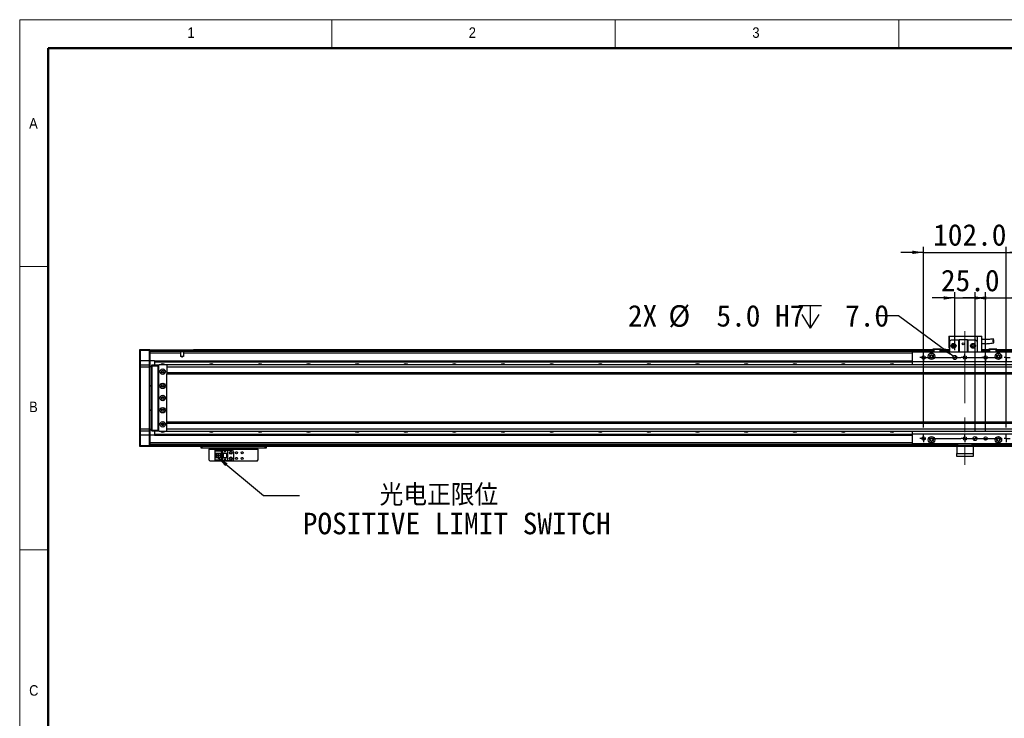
# Model space of a CAD drawing. Header units: millimetres. Extents: x 35 to 2905, y 35 to 2044.
# Tile 3 of 6: x 35 to 1250, y 1182 to 2044. Entities that reach past the tile are written whole.
import ezdxf

# ---------------------------------------------------------------- set-up
doc = ezdxf.new("R2010")
doc.units = ezdxf.units.MM
doc.header["$LTSCALE"] = 7
doc.linetypes.add('CENTERX2', pattern=[20.32, 12.7, -2.54, 2.54, -2.54])
doc.layers.add('DIMNS', color=7, linetype='Continuous')
doc.styles.add('SLDTEXTSTYLE1', font='Gothic.ttf', dxfattribs={"width": 0.913})
doc.styles.add('SLDTEXTSTYLE8', font='txt')
doc.styles.add('SLDTEXTSTYLE9', font='txt', dxfattribs={"bigfont": 'bigfont'})
doc.dimstyles.new('SLDDIMSTYLE1', dxfattribs={"dimtxt": 26.6, "dimasz": 14, "dimexe": 0, "dimexo": 0.0625, "dimgap": 6.65, "dimtad": 2, "dimdec": 1, "dimrnd": 1e-09, "dimzin": 4, "dimdsep": 46, "dimtxsty": 'SLDTEXTSTYLE8', "dimsah": 1, "dimcen": 0.09, "dimadec": 0, "dimazin": 1, "dimtfac": 1, "dimtdec": 1, "dimtmove": 0, "dimatfit": 0, "dimfxl": 0, "dimfrac": 2, "dimtolj": 1, "dimtzin": 12, "dimarcsym": 0})
doc.dimstyles.new('SLDDIMSTYLE2', dxfattribs={"dimtxt": 26.6, "dimasz": 14, "dimexe": 0, "dimexo": 0.0625, "dimgap": 6.65, "dimtad": 2, "dimdec": 1, "dimrnd": 1e-09, "dimzin": 12, "dimdsep": 46, "dimtxsty": 'SLDTEXTSTYLE8', "dimsah": 1, "dimcen": 0.09, "dimadec": 0, "dimazin": 3, "dimtfac": 1, "dimtdec": 1, "dimtmove": 0, "dimatfit": 0, "dimfxl": 0, "dimfrac": 2, "dimtolj": 1, "dimtzin": 12, "dimarcsym": 0})
doc.dimstyles.new('SLDDIMSTYLE3', dxfattribs={"dimtxt": 0.18, "dimasz": 14, "dimexe": 0, "dimexo": 0.0625, "dimgap": 0, "dimtad": 0, "dimtih": 1, "dimtoh": 1, "dimdec": 0, "dimrnd": 1e-09, "dimzin": 0, "dimdsep": 46, "dimtxsty": 'Standard', "dimsah": 1, "dimcen": 0.09, "dimadec": 0, "dimazin": 0, "dimtfac": 14, "dimtdec": 0, "dimtofl": 0, "dimtmove": 0, "dimatfit": 3, "dimfxl": 0, "dimfrac": 2, "dimtolj": 1, "dimtzin": 0, "dimarcsym": 0})
doc.dimstyles.new('SLDDIMSTYLE4', dxfattribs={"dimtxt": 26.6, "dimasz": 14, "dimexe": 0, "dimexo": 0.0625, "dimgap": 6.65, "dimtad": 0, "dimtih": 1, "dimtoh": 1, "dimdec": 1, "dimrnd": 1e-09, "dimzin": 4, "dimdsep": 46, "dimtxsty": 'SLDTEXTSTYLE8', "dimsah": 1, "dimcen": 0, "dimadec": 0, "dimazin": 1, "dimtfac": 1, "dimtdec": 1, "dimtofl": 0, "dimtmove": 0, "dimatfit": 3, "dimfxl": 0, "dimfrac": 2, "dimtolj": 1, "dimtzin": 12, "dimarcsym": 0})

# ---------------------------------------------------------------- blocks, each defined once
blk = doc.blocks.new('SW_SYMBOL_HOLE_DEPTH')
at = {"layer": 'DIMNS', "color": 0}
for p, q in [((0, 6125), (5600, 6125)), ((2800, 6125), (2800, 525)), ((700, 3885), (2800, 525)), ((4900, 3885), (2800, 525))]:
    blk.add_line(p, q, dxfattribs=at)
blk = doc.blocks.new('_D_23')
at = {"layer": 'DIMNS'}
for p, q in [((1119.5, 1678.4), (1091.5, 1678.4)), ((1186.9, 1628.5), (1119.5, 1678.4))]:
    blk.add_line(p, q, dxfattribs=at)
blk.add_solid([(1186.9, 1628.5), (1177, 1638.5), (1174.5, 1635.1)], dxfattribs=at)
at = {"layer": 'DIMNS', "xscale": 0.004985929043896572, "yscale": 0.004985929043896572, "zscale": 0.004985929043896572}
blk.add_blockref('SW_SYMBOL_HOLE_DEPTH', (996.6, 1660.8), dxfattribs=at)
at = {"layer": 'DIMNS', "char_height": 26.6, "attachment_point": 1, "style": 'SLDTEXTSTYLE8'}
for s, insert in [('2X ', (785.5, 1691.8)), ('%%c', (835.6, 1691.6)), (' 5.0 H7 ', (876.7, 1691.8)), (' 7.0', (1035.5, 1691.8))]:
    blk.add_mtext(s, dxfattribs=dict(at, insert=insert))
blk = doc.blocks.new('_D_25')
at = {"layer": 'DIMNS'}
for p, q in [((1189, 1635.9), (1189, 1707.5)), ((1214, 1535.9), (1214, 1707.5)), ((1189, 1700.5), (1161, 1700.5)), ((1189, 1700.5), (1214, 1700.5)), ((1214, 1700.5), (1242, 1700.5))]:
    blk.add_line(p, q, dxfattribs=at)
for points in [[(1189, 1700.5), (1175, 1702.6), (1175, 1698.4)], [(1214, 1700.5), (1228, 1698.4), (1228, 1702.6)]]:
    blk.add_solid(points, dxfattribs=at)
at = {"layer": 'DIMNS', "insert": (1171.8, 1735.4), "char_height": 26.6, "attachment_point": 1, "style": 'SLDTEXTSTYLE8'}
blk.add_mtext('25.0', dxfattribs=at)
blk = doc.blocks.new('_D_26')
at = {"layer": 'DIMNS'}
for p, q in [((1150.5, 1540.5), (1150.5, 1763.8)), ((1252.5, 1540.5), (1252.5, 1763.8)), ((1150.5, 1756.8), (1122.5, 1756.8)), ((1150.5, 1756.8), (1252.5, 1756.8)), ((1252.5, 1756.8), (1280.5, 1756.8))]:
    blk.add_line(p, q, dxfattribs=at)
for points in [[(1150.5, 1756.8), (1136.5, 1758.9), (1136.5, 1754.7)], [(1252.5, 1756.8), (1266.5, 1754.7), (1266.5, 1758.9)]]:
    blk.add_solid(points, dxfattribs=at)
at = {"layer": 'DIMNS', "insert": (1162.2, 1791.7), "char_height": 26.6, "attachment_point": 1, "style": 'SLDTEXTSTYLE8'}
blk.add_mtext('102.0', dxfattribs=at)
blk = doc.blocks.new('_D_27')
at = {"layer": 'DIMNS'}
for p, q in [((1227, 1535.9), (1227, 1707.5)), ((1252.5, 1540.5), (1252.5, 1707.5)), ((1227, 1700.5), (1199, 1700.5)), ((1227, 1700.5), (1252.5, 1700.5)), ((1252.5, 1700.5), (1342, 1700.5))]:
    blk.add_line(p, q, dxfattribs=at)
for points in [[(1227, 1700.5), (1213, 1702.6), (1213, 1698.4)], [(1252.5, 1700.5), (1266.5, 1698.4), (1266.5, 1702.6)]]:
    blk.add_solid(points, dxfattribs=at)
at = {"layer": 'DIMNS', "insert": (1276.5, 1735.4), "char_height": 26.6, "attachment_point": 1, "style": 'SLDTEXTSTYLE8'}
blk.add_mtext('25.5', dxfattribs=at)
blk = doc.blocks.new('SW_NOTE_5')
at = {"layer": 'DIMNS', "color": 0, "char_height": 26.6, "attachment_point": 1}
for s, insert, style in [('    光电正限位', (4.1, 13.8), 'SLDTEXTSTYLE9'), ('POSITIVE LIMIT SWITCH', (4.1, -21.4), 'SLDTEXTSTYLE8')]:
    blk.add_mtext(s, dxfattribs=dict(at, insert=insert, style=style))
blk = doc.blocks.new('SW_CENTERMARKSYMBOL_6')
at = {"layer": 'DIMNS', "color": 0}
for p, q in [((-2.54, 0), (-4.64, 0)), ((0, 0), (-2.54, 0)), ((0, 2.54), (0, 4.64)), ((0, 0), (0, 2.54)), ((0, 0), (0, -2.54)), ((0, 0), (2.54, 0)), ((2.54, 0), (4.64, 0)), ((48.46, 0), (46.36, 0)), ((51, 0), (48.46, 0)), ((51, 2.54), (51, 4.64)), ((51, 0), (51, 2.54)), ((51, 0), (51, -2.54)), ((51, 0), (53.54, 0)), ((53.54, 0), (55.64, 0)), ((73.96, 0), (71.86, 0)), ((76.5, 0), (73.96, 0)), ((76.5, 2.54), (76.5, 4.64)), ((76.5, 0), (76.5, 2.54)), ((76.5, 0), (76.5, -2.54)), ((76.5, 0), (79.04, 0)), ((79.04, 0), (81.14, 0)), ((0, -2.54), (0, -4.64)), ((51, -2.54), (51, -4.64)), ((76.5, -2.54), (76.5, -4.64))]:
    blk.add_line(p, q, dxfattribs=at)
blk = doc.blocks.new('SW_CENTERMARKSYMBOL_7')
at = {"layer": 'DIMNS', "color": 0}
for p, q in [((-104.54, 0), (-106.64, 0)), ((-102, 0), (-104.54, 0)), ((-102, 2.54), (-102, 4.64)), ((-102, 0), (-102, 2.54)), ((-102, 0), (-102, -2.54)), ((-102, 0), (-99.46, 0)), ((-96.92, 0), (-56.08, 0)), ((-53.54, 0), (-55.64, 0)), ((-51, 0), (-53.54, 0)), ((-51, 0), (-53.54, 0)), ((-51, 2.54), (-51, 4.64)), ((-51, 0), (-51, 2.54)), ((-51, 0), (-51, 2.54)), ((-51, 0), (-51, -2.54)), ((-51, 0), (-48.46, 0)), ((-51, 0), (-51, -2.54)), ((-51, 0), (-48.46, 0)), ((-48.46, 0), (-46.36, 0)), ((-45.92, 0), (-5.08, 0)), ((0, 0), (-2.54, 0)), ((0, 2.54), (0, 4.64)), ((0, 0), (0, 2.54)), ((0, 0), (0, -2.54)), ((0, 0), (2.54, 0)), ((2.54, 0), (4.64, 0)), ((-102, -2.54), (-102, -4.64)), ((-51, -2.54), (-51, -4.64)), ((0, -2.54), (0, -4.64))]:
    blk.add_line(p, q, dxfattribs=at)
blk = doc.blocks.new('SW_CENTERMARKSYMBOL_8')
at = {"layer": 'DIMNS', "color": 0}
for p, q in [((-104.54, 0), (-106.64, 0)), ((-102, 0), (-104.54, 0)), ((-102, 2.54), (-102, 4.64)), ((-102, 0), (-102, 2.54)), ((-102, 0), (-102, -2.54)), ((-102, 0), (-99.46, 0)), ((-96.92, 0), (-56.08, 0)), ((-53.54, 0), (-55.64, 0)), ((-51, 0), (-53.54, 0)), ((-51, 0), (-53.54, 0)), ((-51, 2.54), (-51, 4.64)), ((-51, 0), (-51, 2.54)), ((-51, 0), (-51, 2.54)), ((-51, 0), (-51, -2.54)), ((-51, 0), (-48.46, 0)), ((-51, 0), (-51, -2.54)), ((-51, 0), (-48.46, 0)), ((-48.46, 0), (-46.36, 0)), ((-45.92, 0), (-5.08, 0)), ((0, 0), (-2.54, 0)), ((0, 2.54), (0, 4.64)), ((0, 0), (0, 2.54)), ((0, 0), (0, -2.54)), ((0, 0), (2.54, 0)), ((2.54, 0), (4.64, 0)), ((-102, -2.54), (-102, -4.64)), ((-51, -2.54), (-51, -4.64)), ((0, -2.54), (0, -4.64))]:
    blk.add_line(p, q, dxfattribs=at)
blk = doc.blocks.new('SW_DOWELSYMBOL_3')
at = {"linetype": 'Continuous', "lineweight": 18}
h = blk.add_hatch(color=0, dxfattribs=at)
edge = h.paths.add_edge_path(flags=0)
edge.add_arc((0, 0), 2.5, 180, 270)
edge.add_line((0, -2.5), (0, 0))
edge.add_line((0, 0), (-2.5, 0))
h = blk.add_hatch(color=0, dxfattribs=at)
edge = h.paths.add_edge_path(flags=0)
edge.add_arc((0, 0), 2.5, 0, 90)
edge.add_line((0, 2.5), (0, 0))
edge.add_line((0, 0), (2.5, 0))
at = {"layer": 'DIMNS', "color": 0}
blk.add_circle((0, 0), 2.5, dxfattribs=at)
blk = doc.blocks.new('SW_DOWELSYMBOL_4')
at = {"linetype": 'Continuous', "lineweight": 18}
h = blk.add_hatch(color=0, dxfattribs=at)
edge = h.paths.add_edge_path(flags=0)
edge.add_arc((0, 0), 2.5, 180, 270)
edge.add_line((0, -2.5), (0, 0))
edge.add_line((0, 0), (-2.5, 0))
h = blk.add_hatch(color=0, dxfattribs=at)
edge = h.paths.add_edge_path(flags=0)
edge.add_arc((0, 0), 2.5, 0, 90)
edge.add_line((0, 2.5), (0, 0))
edge.add_line((0, 0), (2.5, 0))
at = {"layer": 'DIMNS', "color": 0}
blk.add_circle((0, 0), 2.5, dxfattribs=at)

msp = doc.modelspace()

# ---------------------------------------------------------------- linework, layer by layer
at = {"color": 7, "linetype": 'Continuous', "lineweight": 18}
for p, q in [((2905, 2044), (35, 2044)), ((35, 2044), (35, 35)), ((420, 2009), (420, 2044)), ((770, 2044), (770, 2009)), ((1120, 2009), (1120, 2044)), ((70, 2009), (2870, 2009)), ((70, 2009), (70, 70)), ((70, 1739.5), (35, 1739.5)), ((35, 1389.5), (70, 1389.5))]:
    msp.add_line(p, q, dxfattribs=at)
at = {"color": 7, "linetype": 'Continuous', "lineweight": 50}
for p, q in [((2870, 2009), (70, 2009)), ((70, 2009), (70, 70))]:
    msp.add_line(p, q, dxfattribs=at)
at = {"color": 7, "linetype": 'Continuous', "lineweight": 25}
for p, q in [((1181.46, 1653.28), (1182.46, 1653.28)), ((1181.46, 1653.28), (1181.46, 1638.88)), ((1182.46, 1646.88), (1182.46, 1653.28)), ((1182.46, 1653.28), (1216.46, 1653.28)), ((1216.46, 1653.48), (1216.46, 1633.48)), ((1216.46, 1653.48), (1220.26, 1653.48)), ((1216.46, 1653.28), (1216.46, 1646.88)), ((1220.26, 1653.48), (1222.46, 1653.48)), ((1222.46, 1633.48), (1222.46, 1653.48)), ((1184.46, 1648.88), (1182.46, 1646.88)), ((1182.46, 1646.88), (1182.46, 1633.48)), ((1184.46, 1648.88), (1193.96, 1648.88)), ((1193.96, 1633.48), (1193.96, 1648.88)), ((1193.96, 1648.88), (1194.46, 1648.88)), ((1194.46, 1648.88), (1194.46, 1633.48)), ((1204.46, 1648.88), (1194.46, 1648.88)), ((1204.46, 1633.48), (1204.46, 1648.88)), ((1204.46, 1648.88), (1204.96, 1648.88)), ((1204.96, 1648.88), (1214.46, 1648.88)), ((1204.96, 1648.88), (1204.96, 1633.48)), ((1216.46, 1646.88), (1214.46, 1648.88)), ((1216.46, 1646.88), (1216.46, 1633.48)), ((183.46, 1636.68), (183.76, 1636.98)), ((183.46, 1635.48), (183.46, 1636.68)), ((183.46, 1635.48), (183.76, 1635.48)), ((183.46, 1622.98), (183.46, 1635.48)), ((183.76, 1636.98), (183.76, 1635.48)), ((183.76, 1636.98), (195.16, 1636.98)), ((183.76, 1635.48), (183.76, 1622.98)), ((195.16, 1635.48), (183.76, 1635.48)), ((195.16, 1635.48), (195.16, 1636.98)), ((195.16, 1636.98), (195.46, 1636.68)), ((195.16, 1622.98), (195.16, 1635.48)), ((195.16, 1635.48), (195.46, 1635.48)), ((195.46, 1636.68), (195.46, 1635.48)), ((195.46, 1636.48), (1161.96, 1636.48)), ((195.46, 1635.48), (195.46, 1622.98)), ((1161.96, 1634.49), (195.46, 1634.49)), ((233.82, 1632.49), (195.46, 1632.49)), ((233.82, 1628.38), (233.82, 1632.49)), ((237.1, 1628.38), (233.82, 1628.38)), ((237.1, 1632.49), (237.1, 1628.38)), ((249.46, 1636.78), (1161.96, 1636.78)), ((249.46, 1636.78), (249.46, 1636.58)), ((249.46, 1636.58), (1161.96, 1636.58)), ((249.46, 1636.48), (249.46, 1636.58)), ((1266.46, 1633.48), (1136.46, 1633.48)), ((1136.46, 1633.48), (1136.46, 1621.48)), ((1162.26, 1637.48), (1161.96, 1637.18)), ((1161.96, 1633.48), (1161.96, 1637.18)), ((1162.96, 1637.18), (1161.96, 1637.18)), ((1162.26, 1637.48), (1163.08, 1637.48)), ((1162.96, 1637.18), (1163.08, 1637.48)), ((1162.96, 1637.18), (1162.96, 1633.48)), ((1170.96, 1637.18), (1162.96, 1637.18)), ((1163.08, 1637.48), (1170.83, 1637.48)), ((1170.96, 1637.18), (1170.83, 1637.48)), ((1170.83, 1637.48), (1171.66, 1637.48)), ((1170.96, 1633.48), (1170.96, 1637.18)), ((1171.96, 1637.18), (1170.96, 1637.18)), ((1171.96, 1637.18), (1171.66, 1637.48)), ((1171.96, 1637.18), (1171.96, 1633.48)), ((1171.96, 1636.78), (1182.46, 1636.78)), ((1171.96, 1636.58), (1182.46, 1636.58)), ((1171.96, 1636.48), (1182.46, 1636.48)), ((1182.46, 1634.49), (1171.96, 1634.49)), ((1181.46, 1638.88), (1182.46, 1638.88)), ((1222.46, 1636.78), (1230.96, 1636.78)), ((1222.46, 1636.58), (1230.96, 1636.58)), ((1222.46, 1636.48), (1230.96, 1636.48)), ((1230.96, 1634.49), (1222.46, 1634.49)), ((1231.26, 1637.48), (1230.96, 1637.18)), ((1230.96, 1633.48), (1230.96, 1637.18)), ((1231.96, 1637.18), (1230.96, 1637.18)), ((1231.26, 1637.48), (1232.08, 1637.48)), ((1231.96, 1637.18), (1232.08, 1637.48)), ((1231.96, 1637.18), (1231.96, 1633.48)), ((1239.96, 1637.18), (1231.96, 1637.18)), ((1232.08, 1637.48), (1239.83, 1637.48)), ((1239.96, 1637.18), (1239.83, 1637.48)), ((1239.83, 1637.48), (1240.66, 1637.48)), ((1239.96, 1633.48), (1239.96, 1637.18)), ((1240.96, 1637.18), (1239.96, 1637.18)), ((1240.96, 1637.18), (1240.66, 1637.48)), ((1240.96, 1637.18), (1240.96, 1633.48)), ((1240.96, 1636.78), (2149.46, 1636.78)), ((1240.96, 1636.58), (2149.46, 1636.58)), ((1240.96, 1636.48), (2207.46, 1636.48)), ((2207.46, 1634.49), (1240.96, 1634.49)), ((183.46, 1622.98), (183.76, 1622.98)), ((183.46, 1617.68), (183.46, 1622.98)), ((183.76, 1617.98), (183.46, 1617.68)), ((183.46, 1614.98), (183.46, 1617.68)), ((183.76, 1622.98), (183.76, 1617.98)), ((195.16, 1622.98), (183.76, 1622.98)), ((183.76, 1617.98), (183.76, 1614.98)), ((183.76, 1617.98), (195.16, 1617.98)), ((195.16, 1617.98), (195.16, 1622.98)), ((195.16, 1622.98), (195.46, 1622.98)), ((195.16, 1614.98), (195.16, 1617.98)), ((195.16, 1617.98), (195.46, 1617.68)), ((201.46, 1622.99), (195.46, 1622.99)), ((195.46, 1622.98), (195.46, 1617.68)), ((195.46, 1617.68), (195.46, 1614.98)), ((195.46, 1616.48), (197.96, 1616.48)), ((197.96, 1617.68), (198.26, 1617.98)), ((197.96, 1616.48), (197.96, 1617.68)), ((197.96, 1537.48), (197.96, 1616.48)), ((197.96, 1616.48), (198.26, 1616.48)), ((198.26, 1617.98), (198.26, 1616.48)), ((198.26, 1617.98), (205.46, 1617.98)), ((198.26, 1616.48), (198.26, 1537.48)), ((205.46, 1616.48), (198.26, 1616.48)), ((201.46, 1622.99), (1136.46, 1622.99)), ((201.46, 1622.99), (201.46, 1622.7)), ((201.46, 1622.7), (1136.46, 1622.7)), ((201.46, 1622.7), (201.46, 1621.8)), ((201.46, 1621.8), (1136.46, 1621.8)), ((201.46, 1621.8), (201.46, 1621.5)), ((201.46, 1621.5), (1136.46, 1621.5)), ((201.46, 1621.5), (201.46, 1617.98)), ((205.46, 1617.98), (205.46, 1616.48)), ((205.46, 1617.98), (206.96, 1617.98)), ((206.66, 1617.68), (205.46, 1617.68)), ((205.46, 1616.48), (205.46, 1537.48)), ((206.96, 1617.98), (206.46, 1617.48)), ((206.46, 1617.48), (206.46, 1536.48)), ((215.96, 1617.98), (206.96, 1617.98)), ((216.46, 1617.48), (215.96, 1617.98)), ((2186.96, 1617.98), (216.46, 1617.98)), ((216.46, 1617.98), (216.46, 1617.48)), ((216.46, 1617.35), (216.46, 1617.48)), ((216.46, 1617.35), (216.46, 1614.98)), ((1266.46, 1621.48), (1136.46, 1621.48)), ((1136.46, 1621.48), (1136.46, 1617.98)), ((183.46, 1538.98), (183.46, 1614.98)), ((183.76, 1614.98), (183.46, 1614.98)), ((183.76, 1614.98), (183.76, 1538.98)), ((195.16, 1614.98), (183.76, 1614.98)), ((195.16, 1538.98), (195.16, 1614.98)), ((195.16, 1614.98), (195.46, 1614.98)), ((197.96, 1615.48), (195.46, 1615.48)), ((195.46, 1614.98), (195.46, 1538.98)), ((206.46, 1615.98), (205.96, 1615.98)), ((205.96, 1615.98), (205.96, 1537.98)), ((212.6, 1609.98), (210.31, 1609.98)), ((2187.46, 1614.98), (216.46, 1614.98)), ((216.46, 1614.98), (216.46, 1607.98)), ((2187.46, 1607.98), (216.46, 1607.98)), ((216.46, 1607.98), (216.46, 1606.98)), ((216.46, 1606.98), (2187.46, 1606.98)), ((216.46, 1546.98), (216.46, 1606.98)), ((195.46, 1592.48), (197.96, 1592.48)), ((197.96, 1591.48), (195.46, 1591.48)), ((195.46, 1562.48), (197.96, 1562.48)), ((197.96, 1561.48), (195.46, 1561.48)), ((210.31, 1543.98), (212.6, 1543.98)), ((2187.46, 1546.98), (216.46, 1546.98)), ((216.46, 1545.98), (216.46, 1546.98)), ((216.46, 1545.98), (2187.46, 1545.98)), ((216.46, 1538.98), (216.46, 1545.98)), ((183.46, 1536.28), (183.46, 1538.98)), ((183.76, 1538.98), (183.46, 1538.98)), ((183.76, 1535.98), (183.46, 1536.28)), ((183.46, 1530.98), (183.46, 1536.28)), ((183.76, 1530.98), (183.46, 1530.98)), ((183.46, 1518.48), (183.46, 1530.98)), ((183.76, 1538.98), (183.76, 1535.98)), ((183.76, 1538.98), (195.16, 1538.98)), ((195.16, 1535.98), (183.76, 1535.98)), ((183.76, 1535.98), (183.76, 1530.98)), ((195.16, 1530.98), (183.76, 1530.98)), ((183.76, 1530.98), (183.76, 1518.48)), ((195.16, 1535.98), (195.16, 1538.98)), ((195.16, 1538.98), (195.46, 1538.98)), ((195.16, 1535.98), (195.46, 1536.28)), ((195.16, 1530.98), (195.16, 1535.98)), ((195.46, 1530.98), (195.16, 1530.98)), ((195.16, 1518.48), (195.16, 1530.98)), ((195.46, 1538.98), (195.46, 1536.28)), ((195.46, 1538.48), (197.96, 1538.48)), ((197.96, 1537.48), (195.46, 1537.48)), ((195.46, 1536.28), (195.46, 1530.98)), ((195.46, 1530.98), (195.46, 1518.48)), ((201.46, 1530.98), (195.46, 1530.98)), ((197.96, 1536.28), (197.96, 1537.48)), ((197.96, 1537.48), (198.26, 1537.48)), ((197.96, 1536.28), (198.26, 1535.98)), ((198.26, 1537.48), (198.26, 1535.98)), ((198.26, 1537.48), (205.46, 1537.48)), ((205.46, 1535.98), (198.26, 1535.98)), ((201.46, 1535.98), (201.46, 1532.46)), ((201.46, 1532.46), (1136.46, 1532.46)), ((201.46, 1532.46), (201.46, 1532.17)), ((201.46, 1532.17), (1136.46, 1532.17)), ((201.46, 1532.17), (201.46, 1531.27)), ((201.46, 1531.27), (1136.46, 1531.27)), ((201.46, 1531.27), (201.46, 1530.98)), ((201.46, 1530.98), (1136.46, 1530.98)), ((205.46, 1537.48), (205.46, 1535.98)), ((205.46, 1536.28), (206.66, 1536.28)), ((206.96, 1535.98), (205.46, 1535.98)), ((205.96, 1537.98), (206.46, 1537.98)), ((206.46, 1536.48), (206.96, 1535.98)), ((206.96, 1535.98), (215.96, 1535.98)), ((215.96, 1535.98), (216.46, 1536.48)), ((216.46, 1538.98), (2187.46, 1538.98)), ((216.46, 1536.62), (216.46, 1538.98)), ((216.46, 1536.48), (216.46, 1536.62)), ((216.46, 1535.98), (216.46, 1536.48)), ((216.46, 1535.98), (2186.96, 1535.98)), ((1136.46, 1535.98), (1136.46, 1532.48)), ((1266.46, 1532.48), (1136.46, 1532.48)), ((1136.46, 1532.48), (1136.46, 1520.48)), ((1191.46, 1519.48), (195.46, 1519.48)), ((1266.46, 1520.48), (1136.46, 1520.48)), ((1191.46, 1518.48), (1191.46, 1520.48)), ((1192.46, 1520.48), (1192.46, 1518.48)), ((1210.46, 1518.48), (1210.46, 1520.48)), ((1211.46, 1520.48), (1211.46, 1518.48)), ((2207.46, 1519.48), (1211.46, 1519.48)), ((183.76, 1518.48), (183.46, 1518.48)), ((183.46, 1517.28), (183.46, 1518.48)), ((183.76, 1516.98), (183.46, 1517.28)), ((183.76, 1518.48), (183.76, 1516.98)), ((183.76, 1518.48), (195.16, 1518.48)), ((195.16, 1516.98), (183.76, 1516.98)), ((195.16, 1516.98), (195.16, 1518.48)), ((195.46, 1518.48), (195.16, 1518.48)), ((195.46, 1517.28), (195.16, 1516.98)), ((195.46, 1518.48), (195.46, 1517.28)), ((195.46, 1517.28), (195.46, 1516.98)), ((1191.46, 1516.98), (195.46, 1516.98)), ((258.96, 1514.98), (258.96, 1516.98)), ((259.96, 1514.98), (258.96, 1514.98)), ((259.96, 1516.98), (259.96, 1514.98)), ((337.96, 1514.98), (259.96, 1514.98)), ((268.96, 1514.98), (268.96, 1513.98)), ((268.96, 1513.98), (328.96, 1513.98)), ((268.96, 1500.18), (268.96, 1513.98)), ((276.26, 1511.88), (276.26, 1512.68)), ((276.26, 1512.68), (285.46, 1512.68)), ((284.56, 1511.88), (276.26, 1511.88)), ((276.26, 1511.88), (276.26, 1511.38)), ((284.06, 1511.38), (276.26, 1511.38)), ((276.26, 1508.78), (276.26, 1511.38)), ((276.26, 1508.78), (282.46, 1508.78)), ((276.26, 1503.18), (276.26, 1508.78)), ((277.56, 1503.18), (277.56, 1508.78)), ((278.06, 1508.43), (278.06, 1508.78)), ((282.46, 1508.43), (278.06, 1508.43)), ((278.06, 1503.53), (278.06, 1508.43)), ((280.86, 1506.78), (279.02, 1506.78)), ((279.02, 1506.78), (279.02, 1505.18)), ((280.86, 1506.78), (280.86, 1505.18)), ((282.46, 1508.78), (282.46, 1503.18)), ((284.06, 1511.38), (284.56, 1511.88)), ((284.06, 1500.58), (284.06, 1511.38)), ((284.56, 1500.08), (284.56, 1511.88)), ((285.46, 1512.68), (291.46, 1512.68)), ((285.46, 1512.68), (285.46, 1508.98)), ((285.46, 1508.98), (291.46, 1508.98)), ((285.46, 1508.98), (285.46, 1502.98)), ((285.96, 1508.98), (285.96, 1502.98)), ((286.26, 1508.98), (286.26, 1502.98)), ((287.86, 1511.18), (288.06, 1511.18)), ((288.46, 1509.98), (287.86, 1511.18)), ((288.06, 1511.58), (288.86, 1511.58)), ((288.06, 1511.18), (288.06, 1511.58)), ((289.06, 1511.18), (288.46, 1509.98)), ((288.86, 1511.58), (288.86, 1511.18)), ((288.86, 1511.18), (289.06, 1511.18)), ((290.66, 1502.98), (290.66, 1508.98)), ((290.96, 1502.98), (290.96, 1508.98)), ((291.46, 1512.68), (291.46, 1508.98)), ((291.46, 1512.68), (296.96, 1512.68)), ((291.46, 1508.98), (291.46, 1502.98)), ((298.96, 1510.68), (298.96, 1501.28)), ((328.96, 1513.98), (328.96, 1514.98)), ((328.96, 1513.98), (328.96, 1500.18)), ((337.96, 1514.98), (337.96, 1516.98)), ((338.96, 1514.98), (337.96, 1514.98)), ((338.96, 1516.98), (338.96, 1514.98)), ((1192.46, 1518.48), (1191.46, 1518.48)), ((1191.46, 1516.98), (1191.46, 1518.48)), ((1211.46, 1516.98), (1191.46, 1516.98)), ((1191.46, 1516.98), (1191.46, 1508.48)), ((1191.46, 1508.48), (1211.46, 1508.48)), ((1191.46, 1504.98), (1191.46, 1508.48)), ((1210.46, 1518.48), (1192.46, 1518.48)), ((1211.46, 1518.48), (1210.46, 1518.48)), ((1211.46, 1518.48), (1211.46, 1516.98)), ((1211.46, 1516.98), (1211.46, 1508.48)), ((2207.46, 1516.98), (1211.46, 1516.98)), ((1211.46, 1508.48), (1211.46, 1504.98)), ((268.96, 1500.18), (269.96, 1499.18)), ((327.96, 1499.18), (269.96, 1499.18)), ((282.46, 1503.18), (276.26, 1503.18)), ((276.26, 1500.58), (276.26, 1503.18)), ((276.26, 1500.58), (284.06, 1500.58)), ((276.26, 1500.58), (276.26, 1500.08)), ((276.26, 1500.08), (284.56, 1500.08)), ((276.26, 1499.28), (276.26, 1500.08)), ((285.46, 1499.28), (276.26, 1499.28)), ((278.06, 1503.18), (278.06, 1503.53)), ((278.06, 1503.53), (282.46, 1503.53)), ((279.02, 1505.18), (280.86, 1505.18)), ((284.56, 1500.08), (284.06, 1500.58)), ((291.46, 1502.98), (285.46, 1502.98)), ((285.46, 1502.98), (285.46, 1499.28)), ((291.46, 1499.28), (285.46, 1499.28)), ((287.86, 1501.58), (288.06, 1501.58)), ((288.46, 1500.38), (287.86, 1501.58)), ((288.06, 1501.98), (288.86, 1501.98)), ((288.06, 1501.58), (288.06, 1501.98)), ((289.06, 1501.58), (288.46, 1500.38)), ((288.86, 1501.98), (288.86, 1501.58)), ((288.86, 1501.58), (289.06, 1501.58)), ((291.46, 1502.98), (291.46, 1499.28)), ((296.96, 1499.28), (291.46, 1499.28)), ((327.96, 1499.18), (328.96, 1500.18)), ((1211.46, 1504.98), (1191.46, 1504.98))]:
    msp.add_line(p, q, dxfattribs=at)
at = {"color": 8, "linetype": 'Continuous', "lineweight": 25}
for p, q in [((1161.96, 1635.98), (195.46, 1635.98)), ((1136.46, 1632.49), (237.1, 1632.49)), ((1182.46, 1635.98), (1171.96, 1635.98)), ((1230.96, 1635.98), (1222.46, 1635.98)), ((2207.46, 1635.98), (1240.96, 1635.98)), ((1136.46, 1521.48), (195.46, 1521.48)), ((1191.46, 1517.98), (195.46, 1517.98)), ((2207.46, 1517.98), (1211.46, 1517.98))]:
    msp.add_line(p, q, dxfattribs=at)
at = {"color": 7, "linetype": 'Continuous', "lineweight": 25, "flags": 128}
for points in [[(1136.46, 1618.36), (1136.11, 1618.15), (1135.89, 1617.98)], [(1135.88, 1535.98), (1136.11, 1535.81), (1136.46, 1535.59)]]:
    msp.add_lwpolyline(points, dxfattribs=at)
at = {"color": 7, "linetype": 'Continuous', "lineweight": 25}
for centre, radius in [((1187.46, 1641.38), 3), ((1187.46, 1641.38), 1.7), ((1187.46, 1641.38), 1.6), ((1199.46, 1643.88), 1.25), ((1211.46, 1641.38), 3), ((1211.46, 1641.38), 1.7), ((1211.46, 1641.38), 1.6), ((1150.46, 1626.98), 2.1), ((1160.21, 1628.48), 4), ((1160.21, 1628.48), 2.25), ((1160.21, 1628.48), 2), ((1160.21, 1628.48), 1.62), ((1188.96, 1626.98), 2.5), ((1201.46, 1626.98), 2.1), ((1226.96, 1626.98), 2.1), ((1242.71, 1628.48), 4), ((1242.71, 1628.48), 2.25), ((1242.71, 1628.48), 2), ((1242.71, 1628.48), 1.62), ((211.46, 1609.48), 3.36), ((211.46, 1609.48), 1.7), ((211.46, 1609.48), 1.25), ((211.46, 1591.98), 3.36), ((211.46, 1591.98), 1.7), ((211.46, 1591.98), 1.25), ((211.46, 1576.98), 3.36), ((211.46, 1576.98), 1.7), ((211.46, 1576.98), 1.25), ((211.46, 1561.98), 3.36), ((211.46, 1561.98), 1.7), ((211.46, 1561.98), 1.25), ((211.46, 1544.48), 3.36), ((211.46, 1544.48), 1.7), ((211.46, 1544.48), 1.25), ((1150.46, 1526.98), 2.1), ((1160.21, 1525.48), 4), ((1160.21, 1525.48), 2.25), ((1160.21, 1525.48), 2), ((1160.21, 1525.48), 1.62), ((1201.46, 1526.98), 2.1), ((1213.96, 1526.98), 2.5), ((1226.96, 1526.98), 2.1), ((1242.71, 1525.48), 4), ((1242.71, 1525.48), 2.25), ((1242.71, 1525.48), 2), ((1242.71, 1525.48), 1.62), ((295.46, 1509.48), 1.75), ((295.46, 1509.48), 1.25), ((302.46, 1509.48), 1.25), ((309.46, 1509.48), 1.25), ((295.46, 1502.48), 1.75), ((295.46, 1502.48), 1.25), ((302.46, 1502.48), 1.25), ((309.46, 1502.48), 1.25)]:
    msp.add_circle(centre, radius, dxfattribs=at)
for centre, radius, start, end in [((211.46, 1615.49), 3.75, 41.71073, 138.28927), ((271.46, 1615.49), 3.75, 41.71072, 138.28928), ((331.46, 1615.49), 3.75, 41.71072, 138.28928), ((391.46, 1615.49), 3.75, 41.71072, 138.28928), ((451.46, 1615.49), 3.75, 41.71072, 138.28928), ((511.46, 1615.49), 3.75, 41.71072, 138.28928), ((571.46, 1615.49), 3.75, 41.71072, 138.28928), ((631.46, 1615.49), 3.75, 41.71072, 138.28928), ((691.46, 1615.49), 3.75, 41.71072, 138.28928), ((751.46, 1615.49), 3.75, 41.71072, 138.28928), ((811.46, 1615.49), 3.75, 41.71072, 138.28928), ((871.46, 1615.49), 3.75, 41.71072, 138.28928), ((931.46, 1615.49), 3.75, 41.71072, 138.28928), ((991.46, 1615.49), 3.75, 41.71072, 138.28928), ((1051.46, 1615.49), 3.75, 41.71072, 138.28928), ((1111.46, 1615.49), 3.75, 41.71072, 138.28928), ((211.46, 1538.48), 3.75, 221.71073, 318.28927), ((271.46, 1538.48), 3.75, 221.71072, 318.28928), ((331.46, 1538.48), 3.75, 221.71072, 318.28928), ((391.46, 1538.48), 3.75, 221.71072, 318.28928), ((451.46, 1538.48), 3.75, 221.71072, 318.28928), ((511.46, 1538.48), 3.75, 221.71072, 318.28928), ((571.46, 1538.48), 3.75, 221.71072, 318.28928), ((631.46, 1538.48), 3.75, 221.71072, 318.28928), ((691.46, 1538.48), 3.75, 221.71072, 318.28928), ((751.46, 1538.48), 3.75, 221.71072, 318.28928), ((811.46, 1538.48), 3.75, 221.71072, 318.28928), ((871.46, 1538.48), 3.75, 221.71072, 318.28928), ((931.46, 1538.48), 3.75, 221.71072, 318.28928), ((991.46, 1538.48), 3.75, 221.71072, 318.28928), ((1051.46, 1538.48), 3.75, 221.71072, 318.28928), ((1111.46, 1538.48), 3.75, 221.71072, 318.28928), ((296.96, 1510.68), 2, 0, 90), ((296.96, 1501.28), 2, 270, 0)]:
    msp.add_arc(centre, radius, start, end, dxfattribs=at)
for points, knots in [([(1187.25, 1640.25), (1187.12, 1640.28), (1186.86, 1640.32), (1186.52, 1640.54), (1186.26, 1640.86), (1186.11, 1641.26), (1186.1, 1641.71), (1186.23, 1642.15), (1186.49, 1642.52), (1186.74, 1642.68), (1186.85, 1642.76)], [0, 0, 0, 0, 0.115352, 0.231254, 0.3517774, 0.4770087, 0.6065212, 0.7402431, 0.8783581, 1, 1, 1, 1]), ([(1187.46, 1640.23), (1187.46, 1640.23), (1187.58, 1640.24), (1187.82, 1640.27), (1188.14, 1640.43), (1188.39, 1640.68), (1188.56, 1640.99), (1188.63, 1641.34), (1188.59, 1641.69), (1188.44, 1642.02), (1188.21, 1642.28), (1187.9, 1642.46), (1187.56, 1642.55), (1187.21, 1642.53), (1186.88, 1642.4), (1186.6, 1642.18), (1186.4, 1641.88), (1186.3, 1641.54), (1186.31, 1641.19), (1186.42, 1640.85), (1186.62, 1640.57), (1186.91, 1640.35), (1187.13, 1640.29), (1187.25, 1640.25)], [0, 0, 0, 0, 0.0017194, 0.0516365, 0.1015518, 0.1514605, 0.2013764, 0.2512938, 0.3012085, 0.3511205, 0.4010319, 0.4509498, 0.5008635, 0.5507756, 0.6006877, 0.6506017, 0.7005183, 0.7504334, 0.800345, 0.8502588, 0.9001742, 0.9500901, 1, 1, 1, 1]), ([(1188.07, 1642.76), (1188.2, 1642.67), (1188.47, 1642.48), (1188.73, 1642.06), (1188.83, 1641.58), (1188.77, 1641.11), (1188.56, 1640.71), (1188.23, 1640.42), (1187.92, 1640.28), (1187.72, 1640.26), (1187.67, 1640.25)], [0, 0, 0, 0, 0.140799, 0.2880652, 0.4304361, 0.5679425, 0.7005945, 0.8284725, 0.9515828, 1, 1, 1, 1]), ([(1211.33, 1640.25), (1211.27, 1640.25), (1211.08, 1640.26), (1210.75, 1640.37), (1210.41, 1640.64), (1210.18, 1641.03), (1210.08, 1641.49), (1210.16, 1641.97), (1210.4, 1642.41), (1210.67, 1642.65), (1210.83, 1642.75), (1210.85, 1642.76)], [0, 0, 0, 0, 0.0488392, 0.1680252, 0.2919237, 0.4205457, 0.5539621, 0.6921708, 0.834936, 0.9819185, 1, 1, 1, 1]), ([(1211.25, 1640.25), (1211.11, 1640.29), (1210.87, 1640.37), (1210.6, 1640.6), (1210.43, 1640.85), (1210.33, 1641.12), (1210.3, 1641.33), (1210.31, 1641.46), (1210.31, 1641.49), (1210.31, 1641.49), (1210.31, 1641.49), (1210.31, 1641.49), (1210.31, 1641.49), (1210.31, 1641.49)], [0, 0, 0, 0, 0.23692774, 0.44169573, 0.61423938, 0.75450974, 0.93807951, 0.98296511, 0.98978665, 0.99520598, 0.99754948, 0.99976719, 1, 1, 1, 1]), ([(1211.67, 1640.25), (1211.81, 1640.28), (1212.09, 1640.33), (1212.44, 1640.58), (1212.69, 1640.93), (1212.82, 1641.34), (1212.81, 1641.77), (1212.67, 1642.17), (1212.42, 1642.52), (1212.18, 1642.68), (1212.07, 1642.76)], [0, 0, 0, 0, 0.1248138, 0.2498463, 0.3748683, 0.4998628, 0.6248463, 0.7498351, 0.8748376, 1, 1, 1, 1]), ([(1236.2, 1650.04), (1235.16, 1649.87), (1233.34, 1649.58), (1230.96, 1649.21), (1229.15, 1649.07), (1227.56, 1649.04), (1225.79, 1649.12), (1224.05, 1649.33), (1222.88, 1649.5), (1222.46, 1649.56)], [0, 0, 0, 0, 0.2344698, 0.40865853, 0.53524356, 0.62707967, 0.7466151, 0.90960966, 1, 1, 1, 1]), ([(1222.46, 1644.53), (1222.59, 1644.51), (1223.08, 1644.44), (1223.88, 1644.33), (1224.83, 1644.23), (1226.08, 1644.12), (1227.91, 1644.04), (1230.51, 1644.14), (1233.5, 1644.56), (1235.64, 1644.91), (1236.77, 1645.09)], [0, 0, 0, 0, 0.0266182, 0.1029769, 0.1650773, 0.2226606, 0.3581582, 0.5376736, 0.7561601, 1, 1, 1, 1]), ([(1235.82, 1648.87), (1235.84, 1649.12), (1235.9, 1649.62), (1236.08, 1650.03), (1236.3, 1650.07), (1236.53, 1649.79), (1236.75, 1649.28), (1236.93, 1648.58), (1237.07, 1647.78), (1237.15, 1646.94), (1237.15, 1646.16), (1237.08, 1645.54), (1236.94, 1645.15), (1236.74, 1645.06), (1236.54, 1645.16), (1236.35, 1645.51), (1236.18, 1646.04), (1236.03, 1646.77), (1235.92, 1647.52), (1235.84, 1648.06), (1235.82, 1648.32), (1235.8, 1648.41), (1235.81, 1648.43), (1235.8, 1648.5), (1235.81, 1648.66), (1235.81, 1648.79), (1235.82, 1648.87)], [0, 0, 0, 0, 0.0648176, 0.1297793, 0.189732, 0.2426191, 0.2944133, 0.3462435, 0.3987244, 0.4521998, 0.5066016, 0.5614526, 0.616052, 0.6697726, 0.727069, 0.7653775, 0.8036915, 0.8589096, 0.9142292, 0.9495547, 0.9640012, 0.9648512, 0.9657591, 0.9687105, 0.9805281, 1, 1, 1, 1]), ([(233.82, 1632.49), (233.82, 1632.71), (233.81, 1633.16), (233.8, 1633.72), (233.9, 1634.12), (234.12, 1634.34), (234.47, 1634.45), (234.91, 1634.48), (235.43, 1634.49), (235.98, 1634.48), (236.47, 1634.45), (236.82, 1634.32), (237.02, 1634.09), (237.1, 1633.74), (237.11, 1633.27), (237.1, 1632.83), (237.1, 1632.56), (237.1, 1632.49)], [0, 0, 0, 0, 0.08602491, 0.17210998, 0.23889355, 0.30598963, 0.36607599, 0.42789631, 0.49544747, 0.56597802, 0.63667994, 0.70463445, 0.76621019, 0.82643658, 0.8944772, 0.97482751, 1, 1, 1, 1]), ([(237.1, 1628.38), (236.75, 1628.19), (236.26, 1627.9), (235.72, 1627.56), (235.45, 1627.5), (235.29, 1627.54), (235.06, 1627.66), (234.64, 1627.9), (234.21, 1628.15), (233.9, 1628.33), (233.82, 1628.38)], [0, 0, 0, 0, 0.3195684, 0.4642538, 0.5013586, 0.5381706, 0.598679, 0.7095087, 0.9212198, 1, 1, 1, 1]), ([(1136.02, 1617.98), (1136.08, 1618.06), (1136.18, 1618.21), (1136.38, 1618.32), (1136.47, 1618.37)], [0, 0, 0, 0, 0.5636676, 1, 1, 1, 1]), ([(1136.47, 1535.59), (1136.31, 1535.68), (1136.1, 1535.8), (1136.03, 1535.95), (1136.02, 1535.98)], [0, 0, 0, 0, 0.764308, 1, 1, 1, 1])]:
    msp.add_open_spline(points, degree=3, knots=knots, dxfattribs=at)
at = {"layer": 'DIMNS', "linetype": 'CENTERX2', "lineweight": 18}
msp.add_line((1201.46, 1659.43), (1201.46, 1494.53), dxfattribs=at)

# ---------------------------------------------------------------- block references
at = {"layer": 'DIMNS'}
for name, p in [('SW_CENTERMARKSYMBOL_6', (1150.46, 1626.98)), ('SW_CENTERMARKSYMBOL_8', (1252.46, 1626.98)), ('SW_DOWELSYMBOL_3', (1188.96, 1626.98)), ('SW_CENTERMARKSYMBOL_7', (1252.46, 1526.98)), ('SW_DOWELSYMBOL_4', (1213.96, 1526.98)), ('SW_NOTE_5', (380.23, 1456.79))]:
    msp.add_blockref(name, p, dxfattribs=at)

# ---------------------------------------------------------------- texts
at = {"color": 7, "linetype": 'Continuous', "lineweight": 0, "char_height": 12.96, "attachment_point": 1, "style": 'SLDTEXTSTYLE1'}
for s, insert in [('1', (242.08, 2034.52)), ('2', (589.17, 2034.52)), ('3', (939.17, 2034.52)), ('A', (46.67, 1922.52)), ('B', (46.67, 1572.52)), ('C', (46.67, 1222.52))]:
    msp.add_mtext(s, dxfattribs=dict(at, insert=insert))

# ---------------------------------------------------------------- dimensions: what is measured, and where the dimension line sits
at = {"layer": 'DIMNS'}
for base, p1, p2, dimstyle, picture, middle in [((1252.46, 1756.79), (1150.46, 1531.62), (1252.46, 1531.62), 'SLDDIMSTYLE1', '_D_26', (1204.56, 1756.79)), ((1213.96, 1700.5), (1188.96, 1626.98), (1213.96, 1526.98), 'SLDDIMSTYLE1', '_D_25', (1204.56, 1700.5)), ((1252.46, 1700.5), (1226.96, 1526.98), (1252.46, 1531.62), 'SLDDIMSTYLE2', '_D_27', (1309.25, 1700.5))]:
    dim = msp.add_linear_dim(base=base, p1=p1, p2=p2, dimstyle=dimstyle, dxfattribs=at)
    dim.commit()
    dim.dimension.update_dxf_attribs({"geometry": picture, "text_midpoint": middle, "dimtype": 160})
dim = msp.add_diameter_dim_2p(p1=(1190.97, 1625.49), p2=(1186.95, 1628.47), text='2X <> H7 {\\fGDT;x} 7.0\\P', dimstyle='SLDDIMSTYLE4', dxfattribs=at)
dim.commit()
dim.dimension.update_dxf_attribs({"geometry": '_D_23', "text_midpoint": (938.54, 1678.43), "dimtype": 163})

# ---------------------------------------------------------------- leaders
msp.add_leader([(279.32, 1503.53), (335.78, 1456.79), (380.23, 1456.79)], dimstyle='SLDDIMSTYLE3', dxfattribs=at)

doc.saveas('drawing.dxf')
